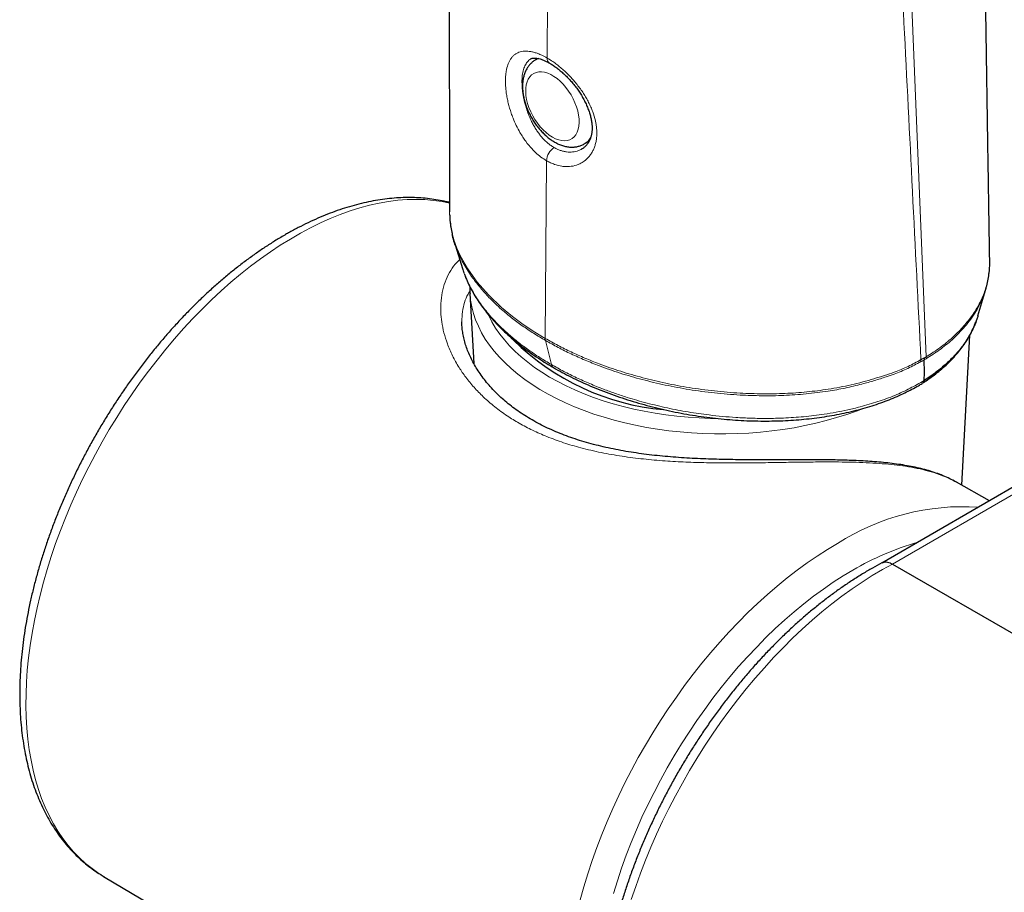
# Model space of a CAD drawing. Header units: millimetres. Extents: x 8 to 2385, y 12 to 2606.
# Tile 40 of 156: x 2175 to 2221, y 752 to 793. Entities that reach past the tile are written whole.
import ezdxf

# ---------------------------------------------------------------- set-up
doc = ezdxf.new("R2010")
doc.units = ezdxf.units.MM

msp = doc.modelspace()

# ---------------------------------------------------------------- linework, layer by layer
at = {"color": 252, "linetype": 'Continuous', "lineweight": 0}
for p, q in [((2200.412, 867.298), (2199.896, 790.988)), ((2213.844, 864.927), (2217.444, 777.155)), ((2201.514, 786.787), (2201.539, 786.8)), ((2199.864, 786.233), (2199.808, 778.003)), ((2199.808, 778.003), (2199.818, 777.907)), ((2199.818, 777.907), (2200.092, 776.792)), ((2231.999, 776.868), (2215.888, 767.557)), ((2217.188, 776.925), (2217.2, 777.017)), ((2217.345, 777.009), (2217.435, 777.066)), ((2217.435, 777.066), (2217.444, 777.155))]:
    msp.add_line(p, q, dxfattribs=at)
at = {"color": 7, "linetype": 'Continuous', "lineweight": 30}
for p, q in [((2199.471, 790.969), (2199.364, 790.908)), ((2199.15, 790.955), (2199.14, 790.95)), ((2201.614, 787.01), (2201.835, 787.138)), ((2201.504, 786.782), (2201.514, 786.787)), ((2195.585, 782.494), (2195.972, 781.24)), ((2196.32, 780.088), (2196.492, 776.849)), ((2219.839, 779.049), (2220.205, 780.292)), ((2219.092, 771.208), (2219.461, 778.155)), ((2232.617, 777.564), (2215.384, 767.604)), ((2220.373, 770.487), (2218.847, 771.346)), ((2215.888, 767.557), (2234.98, 756.535)), ((2179.358, 753.089), (2204.305, 738.33)), ((2179.358, 753.089), (2179.364, 753.085))]:
    msp.add_line(p, q, dxfattribs=at)
at = {"color": 252, "linetype": 'Continuous', "lineweight": 0, "flags": 128}
for points in [[(2199.364, 790.908), (2199.424, 790.939), (2199.498, 790.969)], [(2200.135, 787.326), (2200.282, 787.251), (2200.426, 787.198), (2200.566, 787.167), (2200.701, 787.157), (2200.827, 787.171), (2200.943, 787.206), (2201.049, 787.263), (2201.141, 787.341), (2201.219, 787.439), (2201.282, 787.556), (2201.329, 787.689), (2201.359, 787.837), (2201.372, 787.999), (2201.368, 788.17), (2201.346, 788.35), (2201.308, 788.536), (2201.253, 788.725), (2201.182, 788.914), (2201.096, 789.101), (2200.997, 789.283), (2200.886, 789.457), (2200.765, 789.622), (2200.634, 789.775), (2200.497, 789.913), (2200.354, 790.035), (2200.209, 790.139), (2200.062, 790.224), (2199.917, 790.288), (2199.774, 790.33), (2199.637, 790.351), (2199.506, 790.349), (2199.385, 790.324), (2199.274, 790.278), (2199.175, 790.21), (2199.089, 790.122), (2199.018, 790.014), (2198.963, 789.889), (2198.925, 789.748), (2198.903, 789.593), (2198.899, 789.427), (2198.912, 789.25), (2198.942, 789.067), (2198.989, 788.88), (2199.052, 788.691), (2199.13, 788.502), (2199.222, 788.317), (2199.328, 788.139), (2199.444, 787.969), (2199.57, 787.81), (2199.705, 787.664), (2199.845, 787.534), (2199.989, 787.42), (2200.135, 787.326)], [(2195.373, 784.274), (2195.032, 784.342), (2194.638, 784.398), (2194.236, 784.432), (2193.825, 784.444), (2193.407, 784.434), (2192.981, 784.401), (2192.549, 784.346), (2192.111, 784.269), (2191.668, 784.17), (2191.219, 784.049), (2190.767, 783.906), (2190.311, 783.742), (2189.853, 783.557), (2189.392, 783.35), (2188.929, 783.123), (2188.466, 782.875), (2188.002, 782.608), (2187.538, 782.32), (2187.076, 782.013), (2186.615, 781.688), (2186.156, 781.344), (2185.7, 780.981), (2185.248, 780.602), (2184.8, 780.205), (2184.356, 779.792), (2183.918, 779.363), (2183.486, 778.919), (2183.061, 778.461), (2182.642, 777.988), (2182.231, 777.502), (2181.829, 777.004), (2181.436, 776.493), (2181.051, 775.971), (2180.677, 775.439), (2180.313, 774.896), (2179.961, 774.345), (2179.619, 773.785), (2179.29, 773.218), (2178.973, 772.644), (2178.668, 772.064), (2178.377, 771.479), (2178.1, 770.89), (2177.836, 770.297), (2177.587, 769.701), (2177.353, 769.104), (2177.133, 768.505), (2176.929, 767.907), (2176.741, 767.308), (2176.568, 766.712), (2176.412, 766.117), (2176.272, 765.526), (2176.149, 764.938), (2176.042, 764.355), (2175.952, 763.778), (2175.879, 763.207), (2175.823, 762.643), (2175.784, 762.087), (2175.763, 761.539), (2175.758, 761.001), (2175.771, 760.473), (2175.801, 759.956), (2175.849, 759.451), (2175.913, 758.958), (2175.995, 758.477), (2176.093, 758.011), (2176.208, 757.559), (2176.34, 757.121), (2176.488, 756.699), (2176.653, 756.293), (2176.833, 755.904), (2177.029, 755.532), (2177.241, 755.178), (2177.468, 754.842), (2177.71, 754.524), (2177.966, 754.226), (2178.237, 753.947), (2178.521, 753.688), (2178.819, 753.449), (2179.13, 753.231), (2179.358, 753.089)], [(2195.376, 783.866), (2195.372, 783.809), (2195.425, 783.212), (2195.494, 782.868), (2195.591, 782.525), (2195.715, 782.184), (2195.866, 781.846), (2196.215, 781.224), (2196.652, 780.613), (2197.173, 780.016), (2197.774, 779.441), (2198.292, 779.015), (2198.789, 778.649), (2199.318, 778.298), (2199.808, 778.003), (2199.808, 778.003), (2199.808, 778.003)], [(2214.495, 774.749), (2214.218, 774.643), (2213.763, 774.483), (2213.295, 774.335), (2212.817, 774.199), (2212.327, 774.077), (2211.829, 773.967), (2211.323, 773.871), (2210.809, 773.788), (2210.289, 773.719), (2209.765, 773.664), (2209.236, 773.623), (2208.705, 773.596), (2208.173, 773.582), (2207.639, 773.583), (2207.107, 773.598), (2206.576, 773.627), (2206.048, 773.671), (2205.524, 773.728), (2205.005, 773.799), (2204.493, 773.883), (2203.987, 773.981), (2203.49, 774.093), (2203.002, 774.217), (2202.525, 774.354), (2202.059, 774.504), (2201.605, 774.665), (2201.165, 774.839), (2200.739, 775.024), (2200.328, 775.22), (2199.933, 775.427), (2199.555, 775.644), (2199.195, 775.871), (2198.853, 776.107), (2198.53, 776.352), (2198.227, 776.605), (2197.944, 776.866), (2197.682, 777.135), (2197.442, 777.41), (2197.224, 777.69), (2197.029, 777.977), (2196.856, 778.268), (2196.707, 778.564), (2196.582, 778.863), (2196.48, 779.165), (2196.402, 779.47), (2196.349, 779.776), (2196.32, 780.078)], [(2197.179, 779.086), (2197.192, 779.06), (2197.338, 778.771), (2197.508, 778.486), (2197.701, 778.206), (2197.916, 777.932), (2198.154, 777.663), (2198.413, 777.402), (2198.692, 777.148), (2198.993, 776.901), (2199.312, 776.663), (2199.651, 776.434), (2200.008, 776.215), (2200.383, 776.005), (2200.774, 775.806), (2201.181, 775.617), (2201.602, 775.44), (2202.038, 775.274), (2202.487, 775.12), (2202.947, 774.979), (2203.419, 774.85), (2203.9, 774.734), (2204.391, 774.631), (2204.889, 774.542), (2205.394, 774.466), (2205.904, 774.404), (2206.419, 774.356), (2206.938, 774.322), (2207.458, 774.301), (2207.718, 774.297)], [(2201.415, 752.007), (2201.585, 752.61), (2201.771, 753.214), (2201.972, 753.82), (2202.189, 754.426), (2202.421, 755.03), (2202.668, 755.634), (2202.929, 756.234), (2203.205, 756.832), (2203.495, 757.425), (2203.798, 758.014), (2204.114, 758.597), (2204.443, 759.173), (2204.783, 759.742), (2205.136, 760.303), (2205.5, 760.856), (2205.874, 761.398), (2206.259, 761.931), (2206.653, 762.452), (2207.056, 762.961), (2207.468, 763.459), (2207.888, 763.942), (2208.316, 764.413), (2208.75, 764.868), (2209.191, 765.309), (2209.637, 765.734), (2210.088, 766.143), (2210.544, 766.535), (2211.003, 766.91), (2211.466, 767.266), (2211.931, 767.605), (2212.398, 767.925), (2212.867, 768.225), (2213.336, 768.506)], [(2214.049, 767.278), (2213.593, 767.004), (2213.137, 766.711), (2212.683, 766.398), (2212.23, 766.067), (2211.781, 765.718), (2211.334, 765.35), (2210.891, 764.966), (2210.454, 764.564), (2210.021, 764.147), (2209.594, 763.714), (2209.173, 763.266), (2208.76, 762.804), (2208.354, 762.328), (2207.957, 761.839), (2207.568, 761.338), (2207.189, 760.826), (2206.82, 760.303), (2206.461, 759.77), (2206.113, 759.228), (2205.777, 758.677), (2205.452, 758.119), (2205.14, 757.554), (2204.842, 756.983), (2204.556, 756.407), (2204.284, 755.827), (2204.026, 755.243), (2203.783, 754.656), (2203.555, 754.068), (2203.342, 753.479), (2203.145, 752.89), (2202.963, 752.301)], [(2215.888, 767.557), (2215.418, 767.299), (2214.948, 767.021), (2214.478, 766.723), (2214.009, 766.405), (2213.543, 766.069), (2213.078, 765.714), (2212.617, 765.341), (2212.16, 764.951), (2211.707, 764.544), (2211.259, 764.12), (2210.816, 763.68), (2210.38, 763.226), (2209.95, 762.756), (2209.528, 762.273), (2209.114, 761.777), (2208.709, 761.268), (2208.312, 760.747), (2207.925, 760.214), (2207.548, 759.672), (2207.182, 759.119), (2206.828, 758.558), (2206.484, 757.989), (2206.153, 757.412), (2205.835, 756.828), (2205.53, 756.239), (2205.238, 755.644), (2204.96, 755.046), (2204.696, 754.444), (2204.447, 753.839), (2204.212, 753.233), (2203.993, 752.626), (2203.79, 752.019)]]:
    msp.add_lwpolyline(points, dxfattribs=at)
at = {"color": 7, "linetype": 'Continuous', "lineweight": 30, "flags": 128}
msp.add_lwpolyline([(2196.32, 780.078), (2196.32, 780.083), (2196.32, 780.088)], dxfattribs=at)
at = {"color": 252, "linetype": 'Continuous', "lineweight": 0}
for centre, radius, start, end in [((2200.141, 790.958), 0.247, 173.1311, 236.0214), ((2201.196, 787.716), 0.82, 300.6248, 331.1984), ((2200.632, 786.195), 0.769, 122.6267, 177.1145), ((2219.141, 759.487), 10.726, 86.1775, 122.7666), ((2220.707, 755.94), 13.147, 106.1159, 120.4238)]:
    msp.add_arc(centre, radius, start, end, dxfattribs=at)
at = {"color": 7, "linetype": 'Continuous', "lineweight": 30}
msp.add_arc((2206.271, 785.929), 11.265, 225.2475, 264.893, dxfattribs=at)
for points, knots in [([(2194.242, 870.552), (2194.247, 870.388), (2194.259, 869.977), (2194.276, 869.394), (2194.293, 868.792), (2194.309, 868.244), (2194.322, 867.787), (2194.332, 867.445), (2194.338, 867.242), (2194.342, 867.083), (2194.345, 866.964), (2194.349, 866.836), (2194.354, 866.662), (2194.361, 866.41), (2194.37, 866.093), (2194.38, 865.713), (2194.392, 865.282), (2194.405, 864.809), (2194.419, 864.302), (2194.431, 863.859), (2194.441, 863.487), (2194.448, 863.195), (2194.456, 862.905), (2194.463, 862.638), (2194.469, 862.415), (2194.473, 862.244), (2194.477, 862.095), (2194.481, 861.937), (2194.487, 861.741), (2194.493, 861.507), (2194.5, 861.237), (2194.509, 860.861), (2194.521, 860.402), (2194.534, 859.879), (2194.547, 859.384), (2194.558, 858.927), (2194.568, 858.519), (2194.576, 858.2), (2194.582, 857.958), (2194.587, 857.757), (2194.592, 857.535), (2194.599, 857.274), (2194.606, 856.985), (2194.613, 856.679), (2194.622, 856.304), (2194.632, 855.862), (2194.644, 855.354), (2194.656, 854.848), (2194.668, 854.35), (2194.677, 853.929), (2194.685, 853.6), (2194.69, 853.369), (2194.695, 853.159), (2194.699, 852.949), (2194.704, 852.719), (2194.711, 852.414), (2194.72, 852.022), (2194.731, 851.528), (2194.743, 850.967), (2194.753, 850.47), (2194.762, 850.063), (2194.768, 849.783), (2194.773, 849.534), (2194.777, 849.323), (2194.781, 849.151), (2194.784, 849.006), (2194.787, 848.843), (2194.792, 848.627), (2194.797, 848.344), (2194.804, 848.029), (2194.811, 847.651), (2194.82, 847.231), (2194.829, 846.749), (2194.838, 846.28), (2194.847, 845.837), (2194.853, 845.505), (2194.858, 845.246), (2194.863, 845.019), (2194.868, 844.749), (2194.873, 844.457), (2194.879, 844.166), (2194.884, 843.886), (2194.89, 843.548), (2194.897, 843.16), (2194.905, 842.732), (2194.911, 842.364), (2194.917, 842.056), (2194.921, 841.807), (2194.925, 841.59), (2194.928, 841.407), (2194.931, 841.25), (2194.933, 841.112), (2194.935, 840.966), (2194.938, 840.79), (2194.942, 840.573), (2194.946, 840.332), (2194.95, 840.086), (2194.954, 839.85), (2194.958, 839.624), (2194.963, 839.302), (2194.97, 838.904), (2194.977, 838.449), (2194.983, 838.084), (2194.988, 837.786), (2194.992, 837.512), (2194.997, 837.176), (2195.003, 836.769), (2195.01, 836.308), (2195.018, 835.831), (2195.025, 835.353), (2195.031, 834.884), (2195.038, 834.415), (2195.045, 833.957), (2195.051, 833.517), (2195.057, 833.108), (2195.061, 832.755), (2195.066, 832.438), (2195.07, 832.152), (2195.074, 831.841), (2195.078, 831.543), (2195.081, 831.26), (2195.085, 831.001), (2195.088, 830.724), (2195.092, 830.436), (2195.096, 830.164), (2195.098, 829.935), (2195.101, 829.77), (2195.102, 829.652), (2195.103, 829.553), (2195.105, 829.402), (2195.108, 829.172), (2195.112, 828.86), (2195.116, 828.501), (2195.121, 828.107), (2195.126, 827.681), (2195.131, 827.232), (2195.136, 826.834), (2195.14, 826.493), (2195.143, 826.213), (2195.146, 825.928), (2195.149, 825.654), (2195.152, 825.413), (2195.154, 825.223), (2195.156, 825.046), (2195.158, 824.84), (2195.161, 824.562), (2195.165, 824.217), (2195.169, 823.828), (2195.173, 823.426), (2195.177, 823.015), (2195.181, 822.601), (2195.185, 822.188), (2195.189, 821.803), (2195.192, 821.476), (2195.195, 821.21), (2195.197, 821.003), (2195.198, 820.823), (2195.2, 820.643), (2195.202, 820.439), (2195.204, 820.193), (2195.207, 819.905), (2195.21, 819.585), (2195.213, 819.196), (2195.217, 818.755), (2195.221, 818.27), (2195.226, 817.791), (2195.229, 817.325), (2195.233, 816.888), (2195.236, 816.491), (2195.239, 816.141), (2195.242, 815.812), (2195.244, 815.485), (2195.247, 815.133), (2195.25, 814.748), (2195.253, 814.318), (2195.257, 813.842), (2195.26, 813.338), (2195.264, 812.826), (2195.268, 812.324), (2195.271, 811.836), (2195.274, 811.365), (2195.277, 810.926), (2195.279, 810.556), (2195.281, 810.259), (2195.283, 810.017), (2195.284, 809.778), (2195.286, 809.521), (2195.288, 809.237), (2195.29, 808.922), (2195.292, 808.577), (2195.294, 808.201), (2195.296, 807.797), (2195.299, 807.366), (2195.301, 806.912), (2195.304, 806.494), (2195.305, 806.137), (2195.307, 805.863), (2195.308, 805.641), (2195.309, 805.458), (2195.31, 805.287), (2195.311, 805.081), (2195.312, 804.818), (2195.314, 804.493), (2195.316, 804.135), (2195.317, 803.758), (2195.321, 803.005), (2195.324, 802.239), (2195.328, 801.465), (2195.329, 801.064), (2195.331, 800.683), (2195.333, 800.321), (2195.334, 799.987), (2195.335, 799.696), (2195.336, 799.46), (2195.337, 799.239), (2195.338, 798.99), (2195.339, 798.676), (2195.34, 798.302), (2195.342, 797.872), (2195.344, 797.326), (2195.346, 796.659), (2195.348, 795.862), (2195.35, 795.202), (2195.352, 794.704), (2195.353, 794.407), (2195.353, 794.139), (2195.354, 793.916), (2195.354, 793.738), (2195.355, 793.604), (2195.355, 793.48), (2195.355, 793.332), (2195.356, 793.129), (2195.357, 792.873), (2195.357, 792.564), (2195.358, 792.105), (2195.36, 791.523), (2195.361, 790.782), (2195.363, 790.011), (2195.364, 789.203), (2195.366, 788.407), (2195.367, 787.782), (2195.368, 787.345), (2195.368, 787.116), (2195.368, 786.956), (2195.368, 786.852), (2195.368, 786.777), (2195.369, 786.683), (2195.369, 786.539), (2195.369, 786.337), (2195.369, 786.071), (2195.37, 785.747), (2195.37, 785.364), (2195.371, 784.922), (2195.371, 784.422), (2195.372, 784.064), (2195.372, 783.872), (2195.372, 783.866)], [0, 0, 0, 0, 0.005735, 0.014337, 0.020361, 0.026737, 0.033448, 0.036315, 0.038672, 0.040521, 0.041862, 0.042812, 0.044987, 0.047916, 0.051599, 0.056036, 0.061134, 0.066631, 0.072512, 0.078776, 0.08207, 0.085462, 0.08895, 0.092169, 0.094755, 0.096707, 0.098125, 0.099942, 0.102209, 0.104926, 0.108093, 0.11158, 0.117979, 0.124045, 0.129778, 0.135172, 0.13995, 0.143964, 0.146238, 0.14837, 0.150933, 0.15396, 0.157418, 0.160983, 0.164571, 0.170422, 0.176321, 0.182178, 0.187972, 0.193602, 0.196758, 0.199394, 0.20161, 0.204002, 0.206667, 0.209604, 0.214541, 0.220236, 0.226709, 0.233959, 0.237465, 0.240781, 0.243654, 0.246083, 0.24807, 0.249613, 0.251114, 0.253698, 0.257078, 0.260884, 0.264577, 0.270143, 0.275417, 0.281244, 0.286356, 0.290733, 0.2927, 0.295308, 0.29856, 0.302033, 0.305381, 0.308604, 0.311701, 0.317053, 0.321985, 0.326486, 0.329736, 0.332607, 0.335098, 0.337211, 0.338945, 0.340497, 0.34197, 0.343985, 0.346544, 0.349468, 0.352298, 0.355011, 0.357605, 0.360082, 0.366112, 0.371324, 0.375764, 0.378711, 0.381584, 0.385227, 0.390279, 0.395638, 0.401111, 0.406696, 0.412142, 0.417261, 0.422873, 0.427928, 0.432409, 0.436972, 0.440092, 0.443345, 0.446834, 0.450827, 0.453603, 0.456584, 0.45977, 0.463161, 0.466516, 0.469158, 0.471047, 0.472198, 0.473229, 0.474454, 0.47743, 0.481157, 0.485197, 0.489818, 0.494738, 0.499902, 0.505311, 0.508454, 0.511674, 0.514971, 0.518295, 0.521117, 0.523299, 0.524847, 0.527217, 0.530408, 0.534418, 0.539143, 0.54382, 0.548301, 0.553331, 0.558089, 0.562574, 0.566604, 0.56938, 0.571757, 0.573737, 0.575609, 0.577971, 0.580787, 0.584094, 0.587888, 0.591852, 0.597519, 0.603108, 0.608619, 0.614052, 0.619179, 0.623743, 0.627744, 0.631292, 0.635083, 0.639042, 0.643451, 0.648404, 0.6539, 0.659882, 0.665826, 0.671606, 0.677224, 0.682678, 0.68787, 0.692406, 0.69548, 0.698126, 0.700774, 0.703736, 0.707011, 0.710599, 0.714618, 0.718952, 0.723603, 0.728569, 0.733851, 0.739303, 0.743049, 0.746203, 0.748766, 0.750735, 0.752511, 0.754694, 0.757861, 0.761625, 0.76591, 0.770278, 0.774655, 0.791953, 0.796803, 0.80143, 0.805831, 0.810009, 0.81396, 0.817396, 0.820074, 0.822114, 0.825061, 0.828691, 0.833002, 0.837996, 0.84359, 0.851908, 0.861106, 0.871181, 0.874772, 0.878356, 0.881467, 0.884049, 0.886103, 0.887629, 0.888675, 0.890407, 0.892754, 0.895716, 0.899294, 0.903441, 0.911621, 0.919472, 0.929127, 0.938323, 0.947501, 0.956722, 0.95999, 0.96264, 0.964654, 0.965543, 0.966239, 0.967265, 0.968815, 0.971212, 0.974286, 0.978037, 0.982464, 0.987568, 0.993348, 0.999805, 1, 1, 1, 1]), ([(2220.384, 781.611), (2220.384, 781.642), (2220.381, 781.811), (2220.376, 782.096), (2220.371, 782.445), (2220.366, 782.728), (2220.363, 782.945), (2220.36, 783.099), (2220.358, 783.208), (2220.356, 783.341), (2220.353, 783.535), (2220.349, 783.809), (2220.343, 784.142), (2220.337, 784.535), (2220.33, 784.99), (2220.322, 785.501), (2220.313, 786.066), (2220.305, 786.585), (2220.297, 787.044), (2220.291, 787.433), (2220.285, 787.838), (2220.279, 788.251), (2220.273, 788.622), (2220.268, 788.93), (2220.265, 789.167), (2220.262, 789.362), (2220.26, 789.521), (2220.257, 789.671), (2220.255, 789.847), (2220.251, 790.077), (2220.247, 790.358), (2220.242, 790.671), (2220.236, 791.088), (2220.229, 791.582), (2220.22, 792.165), (2220.212, 792.727), (2220.204, 793.263), (2220.197, 793.743), (2220.191, 794.168), (2220.186, 794.505), (2220.183, 794.764), (2220.18, 794.956), (2220.178, 795.126), (2220.175, 795.29), (2220.173, 795.468), (2220.169, 795.733), (2220.164, 796.094), (2220.158, 796.547), (2220.151, 797.036), (2220.144, 797.554), (2220.137, 798.096), (2220.129, 798.651), (2220.122, 799.178), (2220.115, 799.673), (2220.109, 800.136), (2220.103, 800.596), (2220.097, 801.036), (2220.092, 801.432), (2220.088, 801.747), (2220.085, 801.987), (2220.082, 802.181), (2220.08, 802.384), (2220.077, 802.623), (2220.073, 802.907), (2220.068, 803.275), (2220.063, 803.717), (2220.056, 804.219), (2220.05, 804.729), (2220.043, 805.248), (2220.037, 805.774), (2220.03, 806.308), (2220.024, 806.838), (2220.018, 807.287), (2220.014, 807.64), (2220.011, 807.894), (2220.008, 808.113), (2220.006, 808.299), (2220.004, 808.451), (2220.003, 808.575), (2220.001, 808.706), (2219.999, 808.876), (2219.996, 809.113), (2219.993, 809.413), (2219.989, 809.754), (2219.983, 810.244), (2219.976, 810.838), (2219.968, 811.528), (2219.961, 812.205), (2219.954, 812.787), (2219.948, 813.289), (2219.944, 813.678), (2219.94, 814.038), (2219.937, 814.323), (2219.935, 814.53), (2219.933, 814.682), (2219.931, 814.829), (2219.929, 815.025), (2219.926, 815.292), (2219.923, 815.636), (2219.918, 816.031), (2219.914, 816.473), (2219.909, 816.879), (2219.905, 817.237), (2219.902, 817.519), (2219.9, 817.775), (2219.897, 817.99), (2219.895, 818.188), (2219.893, 818.398), (2219.891, 818.648), (2219.887, 818.94), (2219.884, 819.262), (2219.881, 819.598), (2219.877, 819.934), (2219.874, 820.26), (2219.871, 820.59), (2219.867, 820.927), (2219.863, 821.341), (2219.858, 821.834), (2219.853, 822.383), (2219.847, 822.909), (2219.843, 823.374), (2219.839, 823.778), (2219.836, 824.086), (2219.834, 824.312), (2219.832, 824.47), (2219.831, 824.632), (2219.829, 824.824), (2219.827, 825.072), (2219.822, 825.504), (2219.817, 826.08), (2219.812, 826.651), (2219.808, 827.068), (2219.805, 827.339), (2219.803, 827.583), (2219.801, 827.798), (2219.799, 827.983), (2219.798, 828.162), (2219.796, 828.357), (2219.794, 828.598), (2219.791, 828.876), (2219.789, 829.177), (2219.786, 829.478), (2219.783, 829.773), (2219.78, 830.107), (2219.777, 830.472), (2219.774, 830.849), (2219.771, 831.174), (2219.769, 831.407), (2219.767, 831.575), (2219.766, 831.712), (2219.765, 831.882), (2219.763, 832.091), (2219.761, 832.334), (2219.758, 832.648), (2219.755, 833.001), (2219.752, 833.372), (2219.749, 833.695), (2219.747, 833.986), (2219.744, 834.261), (2219.742, 834.534), (2219.74, 834.811), (2219.737, 835.161), (2219.733, 835.594), (2219.729, 836.106), (2219.725, 836.636), (2219.718, 837.455), (2219.71, 838.446), (2219.701, 839.683), (2219.691, 840.92), (2219.682, 842.147), (2219.673, 843.364), (2219.663, 844.633), (2219.656, 845.658), (2219.651, 846.339), (2219.649, 846.562), (2219.648, 846.742), (2219.647, 846.915), (2219.646, 847.116), (2219.644, 847.357), (2219.642, 847.643), (2219.64, 847.973), (2219.637, 848.348), (2219.634, 848.759), (2219.631, 849.205), (2219.628, 849.601), (2219.626, 849.918), (2219.625, 850.13), (2219.624, 850.295), (2219.623, 850.434), (2219.622, 850.57), (2219.621, 850.724), (2219.62, 850.9), (2219.618, 851.144), (2219.616, 851.456), (2219.613, 851.831), (2219.611, 852.217), (2219.608, 852.644), (2219.605, 853.111), (2219.602, 853.618), (2219.598, 854.107), (2219.596, 854.56), (2219.593, 854.958), (2219.591, 855.313), (2219.589, 855.658), (2219.586, 856.027), (2219.584, 856.403), (2219.582, 856.775), (2219.579, 857.135), (2219.577, 857.505), (2219.575, 857.879), (2219.573, 858.233), (2219.571, 858.546), (2219.569, 858.805), (2219.568, 859.038), (2219.566, 859.301), (2219.564, 859.627), (2219.562, 860.027), (2219.559, 860.471), (2219.557, 860.883), (2219.554, 861.249), (2219.552, 861.566), (2219.551, 861.889), (2219.549, 862.21), (2219.547, 862.494), (2219.546, 862.725), (2219.545, 862.896), (2219.544, 863.044), (2219.543, 863.196), (2219.542, 863.375), (2219.541, 863.606), (2219.539, 863.892), (2219.537, 864.23), (2219.535, 864.586), (2219.532, 865.033), (2219.53, 865.546), (2219.526, 866.113), (2219.523, 866.627), (2219.521, 867.087), (2219.519, 867.405), (2219.518, 867.569), (2219.518, 867.599)], [0, 0, 0, 0, 0.001086, 0.005884, 0.009932, 0.013229, 0.015736, 0.017516, 0.018594, 0.019528, 0.022153, 0.025341, 0.029093, 0.033738, 0.03903, 0.044957, 0.051519, 0.058716, 0.063025, 0.067534, 0.072243, 0.077153, 0.081925, 0.085146, 0.087892, 0.090162, 0.091957, 0.09342, 0.095412, 0.098075, 0.101409, 0.105231, 0.108968, 0.115937, 0.122414, 0.129292, 0.135508, 0.141064, 0.145994, 0.150311, 0.152805, 0.155035, 0.157002, 0.158724, 0.160718, 0.16321, 0.167963, 0.173294, 0.178963, 0.184973, 0.191323, 0.197816, 0.204298, 0.209679, 0.215052, 0.220417, 0.225716, 0.23037, 0.234228, 0.236701, 0.238719, 0.240982, 0.243762, 0.247059, 0.250873, 0.256585, 0.262423, 0.268351, 0.274367, 0.280473, 0.286669, 0.292954, 0.298952, 0.302294, 0.305241, 0.307793, 0.309949, 0.31171, 0.313075, 0.314273, 0.316257, 0.319006, 0.322521, 0.326714, 0.330885, 0.339577, 0.347411, 0.354902, 0.363166, 0.367674, 0.37239, 0.37673, 0.380204, 0.382326, 0.383919, 0.385505, 0.38743, 0.39077, 0.394802, 0.399414, 0.404541, 0.410183, 0.413569, 0.417009, 0.420007, 0.4225, 0.424488, 0.426911, 0.42981, 0.43319, 0.437099, 0.441008, 0.444916, 0.448813, 0.452348, 0.456425, 0.460569, 0.466761, 0.473594, 0.479709, 0.485106, 0.489788, 0.4938, 0.495846, 0.497663, 0.499311, 0.501478, 0.504362, 0.507947, 0.516544, 0.524445, 0.527867, 0.531056, 0.533899, 0.536395, 0.538542, 0.540366, 0.542612, 0.545356, 0.548748, 0.552328, 0.555831, 0.559257, 0.562606, 0.567484, 0.571992, 0.575769, 0.578807, 0.580109, 0.581623, 0.583598, 0.586033, 0.58893, 0.59207, 0.596971, 0.601277, 0.604987, 0.608244, 0.611439, 0.614593, 0.617744, 0.6211, 0.626836, 0.632833, 0.638978, 0.645342, 0.661403, 0.67357, 0.688542, 0.70458, 0.716418, 0.731061, 0.748905, 0.752267, 0.754856, 0.756692, 0.75854, 0.760908, 0.763717, 0.766968, 0.770901, 0.775264, 0.780058, 0.785282, 0.790854, 0.793889, 0.796359, 0.798264, 0.799682, 0.801223, 0.803019, 0.805072, 0.807379, 0.811522, 0.815998, 0.820497, 0.82502, 0.830917, 0.836855, 0.842728, 0.848031, 0.852694, 0.856651, 0.860471, 0.864771, 0.869551, 0.87362, 0.877814, 0.882132, 0.886575, 0.890902, 0.894528, 0.897515, 0.899974, 0.902684, 0.906717, 0.911404, 0.916684, 0.922234, 0.925836, 0.929525, 0.933303, 0.937168, 0.940769, 0.943241, 0.94523, 0.946761, 0.948444, 0.950538, 0.953043, 0.956525, 0.960578, 0.96487, 0.968987, 0.97623, 0.982854, 0.98886, 0.994235, 0.998943, 1, 1, 1, 1]), ([(2199.15, 790.954), (2199.166, 790.962), (2199.193, 790.976), (2199.245, 790.987), (2199.313, 790.991), (2199.401, 790.984), (2199.504, 790.965), (2199.62, 790.931), (2199.749, 790.881), (2199.877, 790.822), (2199.964, 790.773), (2200.003, 790.751)], [0, 0, 0, 0, 0.150891, 0.255128, 0.367791, 0.475945, 0.583408, 0.691685, 0.801668, 0.913415, 1, 1, 1, 1]), ([(2199.365, 790.907), (2199.358, 790.903), (2199.306, 790.877), (2199.218, 790.809), (2199.104, 790.705), (2199.007, 790.583), (2198.924, 790.448), (2198.856, 790.298), (2198.804, 790.136), (2198.769, 789.961), (2198.751, 789.774), (2198.751, 789.579), (2198.768, 789.377), (2198.803, 789.171), (2198.854, 788.964), (2198.921, 788.757), (2199.002, 788.552), (2199.097, 788.352), (2199.205, 788.158), (2199.325, 787.97), (2199.456, 787.792), (2199.597, 787.625), (2199.747, 787.469), (2199.905, 787.328), (2200.069, 787.201), (2200.183, 787.131), (2200.239, 787.097)], [0, 0, 0, 0, 0.005703, 0.044446, 0.083015, 0.121789, 0.161167, 0.201487, 0.242971, 0.285668, 0.329426, 0.373935, 0.418835, 0.463794, 0.508642, 0.553331, 0.597869, 0.6423, 0.686681, 0.731078, 0.775544, 0.820143, 0.864947, 0.910019, 0.955407, 1, 1, 1, 1]), ([(2200.002, 790.751), (2200.022, 790.74), (2200.093, 790.7), (2200.219, 790.616), (2200.379, 790.5), (2200.541, 790.368), (2200.703, 790.222), (2200.862, 790.065), (2201.015, 789.899), (2201.16, 789.726), (2201.295, 789.546), (2201.421, 789.358), (2201.539, 789.164), (2201.645, 788.963), (2201.74, 788.76), (2201.819, 788.557), (2201.883, 788.359), (2201.931, 788.167), (2201.961, 787.986), (2201.976, 787.817), (2201.974, 787.659), (2201.958, 787.509), (2201.927, 787.365), (2201.882, 787.23), (2201.822, 787.105), (2201.751, 786.994), (2201.667, 786.897), (2201.585, 786.825), (2201.528, 786.792), (2201.505, 786.779)], [0, 0, 0, 0, 0.015282, 0.052626, 0.090668, 0.129166, 0.167856, 0.206417, 0.244608, 0.282157, 0.319184, 0.356452, 0.394421, 0.432888, 0.471597, 0.5102, 0.548347, 0.58578, 0.622325, 0.657923, 0.692759, 0.728277, 0.765876, 0.804665, 0.844663, 0.885841, 0.928178, 0.971682, 1, 1, 1, 1]), ([(2200.239, 787.097), (2200.271, 787.079), (2200.361, 787.029), (2200.513, 786.962), (2200.694, 786.903), (2200.875, 786.868), (2201.052, 786.858), (2201.222, 786.87), (2201.382, 786.907), (2201.513, 786.954), (2201.586, 786.997), (2201.613, 787.013)], [0, 0, 0, 0, 0.070935, 0.200935, 0.330693, 0.458448, 0.582922, 0.703388, 0.819884, 0.933069, 1, 1, 1, 1]), ([(2195.371, 784.297), (2195.322, 784.31), (2195.148, 784.357), (2194.841, 784.416), (2194.449, 784.475), (2194.05, 784.513), (2193.642, 784.53), (2193.228, 784.527), (2192.807, 784.503), (2192.38, 784.458), (2191.947, 784.392), (2191.51, 784.306), (2191.069, 784.2), (2190.624, 784.072), (2190.176, 783.925), (2189.726, 783.758), (2189.275, 783.571), (2188.822, 783.364), (2188.369, 783.138), (2188.009, 782.944), (2187.799, 782.824), (2187.74, 782.79)], [0, 0, 0, 0, 0.021443, 0.07602, 0.130815, 0.18585, 0.24114, 0.29669, 0.352498, 0.408552, 0.464834, 0.521321, 0.577988, 0.634809, 0.691756, 0.748803, 0.805927, 0.863106, 0.920322, 0.97756, 1, 1, 1, 1]), ([(2195.378, 783.746), (2195.38, 783.678), (2195.385, 783.505), (2195.419, 783.229), (2195.457, 782.992), (2195.491, 782.859), (2195.499, 782.829)], [0, 0, 0, 0, 0.22251, 0.559005, 0.900294, 1, 1, 1, 1]), ([(2187.74, 782.79), (2187.66, 782.743), (2187.43, 782.609), (2187.05, 782.373), (2186.602, 782.076), (2186.156, 781.762), (2185.713, 781.431), (2185.273, 781.084), (2184.838, 780.722), (2184.407, 780.344), (2183.981, 779.951), (2183.561, 779.544), (2183.146, 779.123), (2182.738, 778.689), (2182.337, 778.243), (2181.944, 777.784), (2181.558, 777.314), (2181.18, 776.833), (2180.812, 776.341), (2180.452, 775.84), (2180.102, 775.329), (2179.762, 774.81), (2179.432, 774.283), (2179.113, 773.749), (2178.805, 773.208), (2178.509, 772.661), (2178.225, 772.109), (2177.953, 771.553), (2177.693, 770.992), (2177.447, 770.428), (2177.213, 769.861), (2176.993, 769.293), (2176.787, 768.723), (2176.595, 768.152), (2176.418, 767.582), (2176.255, 767.012), (2176.106, 766.444), (2175.973, 765.878), (2175.855, 765.314), (2175.752, 764.754), (2175.665, 764.198), (2175.594, 763.647), (2175.538, 763.101), (2175.499, 762.562), (2175.475, 762.029), (2175.468, 761.503), (2175.478, 760.985), (2175.503, 760.476), (2175.545, 759.976), (2175.604, 759.487), (2175.679, 759.008), (2175.771, 758.54), (2175.879, 758.085), (2176.003, 757.642), (2176.144, 757.213), (2176.301, 756.798), (2176.473, 756.398), (2176.661, 756.013), (2176.864, 755.644), (2177.081, 755.292), (2177.313, 754.957), (2177.559, 754.639), (2177.818, 754.34), (2178.09, 754.058), (2178.375, 753.795), (2178.672, 753.551), (2178.981, 753.327), (2179.213, 753.172), (2179.345, 753.098), (2179.366, 753.086)], [0, 0, 0, 0, 0.008132, 0.023483, 0.038828, 0.054168, 0.069502, 0.08483, 0.10015, 0.115462, 0.130768, 0.146065, 0.161356, 0.17664, 0.191918, 0.20719, 0.222457, 0.237719, 0.252977, 0.268231, 0.283483, 0.298732, 0.31398, 0.329227, 0.344474, 0.359722, 0.37497, 0.390219, 0.405471, 0.420726, 0.435984, 0.451247, 0.466514, 0.481787, 0.497065, 0.512351, 0.527643, 0.542943, 0.558251, 0.573568, 0.588893, 0.604228, 0.61957, 0.634921, 0.65028, 0.665646, 0.681017, 0.696392, 0.711767, 0.727139, 0.742505, 0.757858, 0.773194, 0.788505, 0.803786, 0.819027, 0.834223, 0.849365, 0.864445, 0.87946, 0.894404, 0.909275, 0.924074, 0.938804, 0.95347, 0.968081, 0.982647, 0.99718, 1, 1, 1, 1]), ([(2195.681, 782.221), (2195.656, 782.289), (2195.588, 782.469), (2195.53, 782.666), (2195.504, 782.795), (2195.501, 782.809)], [0, 0, 0, 0, 0.345688, 0.928798, 1, 1, 1, 1]), ([(2220.201, 780.285), (2220.217, 780.339), (2220.264, 780.492), (2220.317, 780.747), (2220.362, 781.051), (2220.385, 781.339), (2220.384, 781.525), (2220.383, 781.609)], [0, 0, 0, 0, 0.123373, 0.350606, 0.579545, 0.810769, 1, 1, 1, 1]), ([(2195.972, 781.249), (2195.982, 781.212), (2196, 781.147), (2196.025, 781.084), (2196.035, 781.056)], [0, 0, 0, 0, 0.565869, 1, 1, 1, 1]), ([(2196.065, 780.976), (2196.083, 780.927), (2196.138, 780.773), (2196.255, 780.516), (2196.413, 780.206), (2196.596, 779.896), (2196.801, 779.588), (2197.028, 779.282), (2197.277, 778.979), (2197.547, 778.68), (2197.838, 778.387), (2198.149, 778.1), (2198.479, 777.82), (2198.827, 777.546), (2199.195, 777.279), (2199.565, 777.032), (2199.896, 776.823), (2200.104, 776.705), (2200.189, 776.657)], [0, 0, 0, 0, 0.029154, 0.091666, 0.155052, 0.219336, 0.284702, 0.350897, 0.417805, 0.48529, 0.553207, 0.621402, 0.689703, 0.758234, 0.827565, 0.897137, 0.957653, 1, 1, 1, 1]), ([(2196.315, 780.404), (2196.313, 780.307), (2196.311, 780.198), (2196.321, 780.089), (2196.322, 780.077)], [0, 0, 0, 0, 0.89591, 1, 1, 1, 1]), ([(2220.202, 780.285), (2220.206, 780.298), (2220.215, 780.323), (2220.22, 780.349), (2220.223, 780.362)], [0, 0, 0, 0, 0.493136, 1, 1, 1, 1]), ([(2218.844, 771.346), (2218.837, 771.35), (2218.738, 771.41), (2218.531, 771.511), (2218.222, 771.65), (2217.896, 771.773), (2217.556, 771.882), (2217.205, 771.976), (2216.84, 772.058), (2216.462, 772.128), (2216.07, 772.188), (2215.669, 772.237), (2215.259, 772.278), (2214.843, 772.31), (2214.421, 772.336), (2213.995, 772.355), (2213.564, 772.368), (2213.126, 772.377), (2212.679, 772.382), (2212.223, 772.385), (2211.758, 772.385), (2211.285, 772.385), (2210.806, 772.383), (2210.322, 772.382), (2209.836, 772.381), (2209.348, 772.382), (2208.857, 772.385), (2208.363, 772.392), (2207.864, 772.402), (2207.362, 772.417), (2206.859, 772.437), (2206.356, 772.464), (2205.854, 772.498), (2205.355, 772.539), (2204.862, 772.588), (2204.374, 772.647), (2203.893, 772.715), (2203.417, 772.794), (2202.949, 772.883), (2202.49, 772.983), (2202.043, 773.093), (2201.608, 773.214), (2201.187, 773.346), (2200.781, 773.489), (2200.387, 773.644), (2200.005, 773.81), (2199.634, 773.99), (2199.278, 774.18), (2198.937, 774.381), (2198.613, 774.591), (2198.307, 774.81), (2198.02, 775.037), (2197.75, 775.272), (2197.495, 775.518), (2197.256, 775.773), (2197.034, 776.036), (2196.832, 776.304), (2196.651, 776.575), (2196.49, 776.846), (2196.351, 777.115), (2196.234, 777.38), (2196.136, 777.645), (2196.058, 777.909), (2196, 778.168), (2195.962, 778.417), (2195.944, 778.621), (2195.945, 778.737), (2195.945, 778.778)], [0, 0, 0, 0, 0.001269, 0.018567, 0.035997, 0.053499, 0.070961, 0.088271, 0.105107, 0.122307, 0.139349, 0.156157, 0.172687, 0.188916, 0.204837, 0.22045, 0.235759, 0.250924, 0.266068, 0.281236, 0.296419, 0.3116, 0.326763, 0.341889, 0.356959, 0.371952, 0.386814, 0.401892, 0.41703, 0.432251, 0.447545, 0.462898, 0.478294, 0.493711, 0.50912, 0.524488, 0.539857, 0.555322, 0.570797, 0.586254, 0.601668, 0.617019, 0.632285, 0.647451, 0.662547, 0.677879, 0.693272, 0.708702, 0.724144, 0.739567, 0.754949, 0.770271, 0.785549, 0.801091, 0.816876, 0.832758, 0.84869, 0.864621, 0.880495, 0.89627, 0.911923, 0.927583, 0.943603, 0.95962, 0.975546, 0.991327, 1, 1, 1, 1]), ([(2217.263, 775.926), (2217.345, 775.979), (2217.535, 776.102), (2217.813, 776.305), (2218.1, 776.534), (2218.369, 776.771), (2218.618, 777.017), (2218.849, 777.269), (2219.059, 777.529), (2219.249, 777.795), (2219.417, 778.065), (2219.563, 778.341), (2219.673, 778.579), (2219.726, 778.727), (2219.746, 778.78)], [0, 0, 0, 0, 0.067706, 0.156669, 0.245609, 0.3345, 0.423301, 0.511962, 0.600421, 0.688614, 0.776387, 0.863496, 0.950864, 1, 1, 1, 1]), ([(2219.838, 779.058), (2219.823, 779.004), (2219.778, 778.846), (2219.674, 778.586), (2219.527, 778.277), (2219.348, 777.969), (2219.109, 777.621), (2218.793, 777.24), (2218.452, 776.898), (2218.069, 776.563), (2217.725, 776.303), (2217.443, 776.119), (2217.349, 776.058)], [0, 0, 0, 0, 0.048724, 0.142706, 0.236931, 0.334046, 0.431455, 0.569938, 0.709266, 0.781589, 0.926951, 1, 1, 1, 1]), ([(2217.355, 777.098), (2217.355, 777.095), (2217.355, 777.063), (2217.35, 777.034), (2217.345, 777.009)], [0, 0, 0, 0, 0.1034376, 1, 1, 1, 1]), ([(2217.348, 776.056), (2217.355, 776.219), (2217.369, 776.546), (2217.353, 776.851), (2217.345, 777.005)], [0, 0, 0, 0, 0.4967654, 1, 1, 1, 1]), ([(2200.187, 776.657), (2200.22, 776.638), (2200.384, 776.54), (2200.688, 776.376), (2201.109, 776.16), (2201.551, 775.951), (2202.019, 775.747), (2202.498, 775.553), (2202.988, 775.372), (2203.487, 775.202), (2203.995, 775.045), (2204.51, 774.9), (2205.032, 774.767), (2205.558, 774.648), (2206.088, 774.542), (2206.619, 774.449), (2207.15, 774.37), (2207.682, 774.304), (2208.212, 774.252), (2208.739, 774.213), (2209.263, 774.188), (2209.782, 774.176), (2210.296, 774.178), (2210.801, 774.192), (2211.296, 774.22), (2211.783, 774.26), (2212.261, 774.313), (2212.732, 774.378), (2213.194, 774.455), (2213.646, 774.544), (2214.087, 774.646), (2214.517, 774.758), (2214.935, 774.883), (2215.34, 775.017), (2215.731, 775.163), (2216.102, 775.317), (2216.451, 775.48), (2216.774, 775.648), (2217.042, 775.793), (2217.2, 775.883), (2217.26, 775.917)], [0, 0, 0, 0, 0.00734, 0.03688, 0.064793, 0.095543, 0.126227, 0.156918, 0.18731, 0.217652, 0.247916, 0.278048, 0.307993, 0.337707, 0.367149, 0.396315, 0.425185, 0.453778, 0.482069, 0.510046, 0.537702, 0.565041, 0.592072, 0.618803, 0.644883, 0.670703, 0.696341, 0.721793, 0.747059, 0.772146, 0.797064, 0.821827, 0.846398, 0.870825, 0.895279, 0.919084, 0.942381, 0.964977, 0.986776, 1, 1, 1, 1]), ([(2217.348, 776.054), (2217.337, 776.019), (2217.316, 775.954), (2217.264, 775.928), (2217.241, 775.916)], [0, 0, 0, 0, 0.550139, 1, 1, 1, 1]), ([(2215.396, 767.61), (2215.248, 767.531), (2214.949, 767.37), (2214.498, 767.104), (2214.044, 766.818), (2213.592, 766.515), (2213.143, 766.195), (2212.697, 765.859), (2212.254, 765.506), (2211.816, 765.138), (2211.382, 764.754), (2210.953, 764.356), (2210.53, 763.943), (2210.112, 763.517), (2209.701, 763.078), (2209.298, 762.626), (2208.901, 762.162), (2208.513, 761.686), (2208.132, 761.2), (2207.761, 760.703), (2207.399, 760.197), (2207.046, 759.681), (2206.703, 759.157), (2206.371, 758.625), (2206.049, 758.086), (2205.739, 757.54), (2205.44, 756.989), (2205.153, 756.431), (2204.879, 755.87), (2204.616, 755.304), (2204.367, 754.735), (2204.131, 754.164), (2203.909, 753.59), (2203.7, 753.015), (2203.505, 752.44), (2203.325, 751.864), (2203.159, 751.289), (2203.008, 750.716), (2202.872, 750.144), (2202.751, 749.576), (2202.645, 749.01), (2202.555, 748.449), (2202.481, 747.892), (2202.423, 747.341), (2202.38, 746.795), (2202.354, 746.256), (2202.344, 745.725), (2202.35, 745.201), (2202.372, 744.686), (2202.412, 744.18), (2202.467, 743.684), (2202.539, 743.199), (2202.628, 742.724), (2202.732, 742.262), (2202.854, 741.813), (2202.991, 741.376), (2203.145, 740.954), (2203.314, 740.546), (2203.499, 740.154), (2203.699, 739.777), (2203.913, 739.417), (2204.143, 739.074), (2204.386, 738.748), (2204.643, 738.44), (2204.913, 738.149), (2205.195, 737.878), (2205.49, 737.625), (2205.797, 737.391), (2206.086, 737.193), (2206.277, 737.082), (2206.359, 737.034)], [0, 0, 0, 0, 0.014439, 0.029337, 0.044233, 0.059126, 0.074013, 0.088895, 0.103771, 0.118639, 0.1335, 0.148355, 0.163202, 0.178043, 0.192877, 0.207706, 0.222529, 0.237347, 0.252161, 0.266971, 0.281778, 0.296582, 0.311384, 0.326185, 0.340985, 0.355784, 0.370584, 0.385385, 0.400188, 0.414992, 0.429799, 0.444609, 0.459424, 0.474243, 0.489066, 0.503896, 0.518732, 0.533574, 0.548424, 0.563281, 0.578146, 0.59302, 0.607902, 0.622791, 0.637689, 0.652595, 0.667506, 0.682424, 0.697345, 0.712267, 0.727187, 0.742102, 0.757006, 0.771895, 0.786763, 0.801603, 0.816409, 0.831173, 0.845887, 0.860546, 0.875144, 0.889676, 0.904139, 0.918534, 0.932862, 0.947127, 0.961337, 0.9755, 0.989627, 1, 1, 1, 1]), ([(2215.397, 767.607), (2215.412, 767.616), (2215.456, 767.641), (2215.542, 767.655), (2215.651, 767.65), (2215.768, 767.619), (2215.848, 767.578), (2215.888, 767.557)], [0, 0, 0, 0, 0.115667, 0.33359, 0.557832, 0.775756, 1, 1, 1, 1])]:
    msp.add_open_spline(points, degree=3, knots=knots, dxfattribs=at)
at = {"color": 252, "linetype": 'Continuous', "lineweight": 0}
for points, knots in [([(2212.491, 864.757), (2212.685, 861.546), (2213.197, 853.104), (2213.953, 839.473), (2214.8, 823.84), (2215.618, 808.223), (2216.416, 792.618), (2216.938, 782.22), (2217.199, 777.022)], [0, 0, 0, 0, 0.109348, 0.287478, 0.465609, 0.643739, 0.82187, 1, 1, 1, 1]), ([(2199.864, 786.233), (2199.864, 786.233), (2199.777, 786.283), (2199.603, 786.398), (2199.38, 786.586), (2199.141, 786.825), (2198.942, 787.065), (2198.761, 787.328), (2198.613, 787.571), (2198.46, 787.862), (2198.327, 788.166), (2198.198, 788.514), (2198.107, 788.828), (2198.039, 789.137), (2198, 789.365), (2197.975, 789.585), (2197.961, 789.795), (2197.959, 789.999), (2197.97, 790.191), (2198, 790.429), (2198.053, 790.64), (2198.13, 790.821), (2198.199, 790.942), (2198.279, 791.046), (2198.37, 791.133), (2198.473, 791.204), (2198.586, 791.257), (2198.71, 791.292), (2198.845, 791.309), (2198.988, 791.308), (2199.14, 791.289), (2199.298, 791.252), (2199.465, 791.196), (2199.664, 791.114), (2199.81, 791.035), (2199.896, 790.988)], [0, 0, 0, 0, 0.000007, 0.039812, 0.080224, 0.107588, 0.160456, 0.187267, 0.214447, 0.254034, 0.294237, 0.321478, 0.374323, 0.401169, 0.428437, 0.45436, 0.48048, 0.506908, 0.533759, 0.559426, 0.611311, 0.637832, 0.663823, 0.689999, 0.716454, 0.743289, 0.76984, 0.796574, 0.823877, 0.851374, 0.878182, 0.905173, 0.932737, 0.960499, 1, 1, 1, 1]), ([(2199.896, 790.988), (2199.983, 790.935), (2200.129, 790.846), (2200.336, 790.695), (2200.516, 790.551), (2200.697, 790.392), (2200.873, 790.222), (2201.099, 789.984), (2201.312, 789.726), (2201.506, 789.456), (2201.639, 789.25), (2201.759, 789.041), (2201.868, 788.827), (2201.963, 788.612), (2202.068, 788.326), (2202.142, 788.042), (2202.182, 787.764), (2202.195, 787.56), (2202.19, 787.362), (2202.167, 787.17), (2202.126, 786.988), (2202.069, 786.817), (2201.994, 786.658), (2201.903, 786.511), (2201.78, 786.359), (2201.616, 786.212), (2201.43, 786.099), (2201.203, 786.007), (2200.985, 785.963), (2200.756, 785.957), (2200.523, 785.978), (2200.283, 786.038), (2200.044, 786.136), (2199.924, 786.199), (2199.864, 786.233), (2199.864, 786.233)], [0, 0, 0, 0, 0.039502, 0.066311, 0.093302, 0.120866, 0.148628, 0.175184, 0.22917, 0.256668, 0.282666, 0.308841, 0.335292, 0.362127, 0.3878, 0.439682, 0.466202, 0.492124, 0.518245, 0.544674, 0.571525, 0.597868, 0.624413, 0.651265, 0.678534, 0.718112, 0.758323, 0.785566, 0.838432, 0.865245, 0.892426, 0.945454, 0.972629, 0.999994, 1, 1, 1, 1]), ([(2199.14, 790.95), (2199.135, 790.948), (2199.101, 790.931), (2199.046, 790.886), (2198.975, 790.816), (2198.912, 790.729), (2198.841, 790.596), (2198.788, 790.437), (2198.752, 790.256), (2198.734, 790.108), (2198.726, 789.95), (2198.727, 789.784), (2198.736, 789.608), (2198.756, 789.425), (2198.785, 789.238), (2198.823, 789.047), (2198.87, 788.852), (2198.937, 788.626), (2199.027, 788.37), (2199.135, 788.121), (2199.242, 787.912), (2199.34, 787.741), (2199.446, 787.58), (2199.56, 787.426), (2199.72, 787.236), (2199.893, 787.07), (2200.074, 786.93), (2200.169, 786.872), (2200.217, 786.842)], [0, 0, 0, 0, 0.005742, 0.0406, 0.075693, 0.11115, 0.14711, 0.216576, 0.251832, 0.287604, 0.322695, 0.358042, 0.393787, 0.430076, 0.465473, 0.501125, 0.537579, 0.574307, 0.627212, 0.680947, 0.717348, 0.75221, 0.787309, 0.822776, 0.85875, 0.92857, 0.96402, 1, 1, 1, 1]), ([(2200.217, 786.842), (2200.264, 786.817), (2200.358, 786.766), (2200.502, 786.709), (2200.648, 786.665), (2200.793, 786.639), (2200.936, 786.63), (2201.075, 786.636), (2201.211, 786.659), (2201.359, 786.699), (2201.451, 786.752), (2201.504, 786.782)], [0, 0, 0, 0, 0.10496, 0.210672, 0.318743, 0.427622, 0.533102, 0.639316, 0.746651, 0.855514, 1, 1, 1, 1]), ([(2199.818, 777.907), (2199.632, 778.018), (2199.26, 778.239), (2198.737, 778.591), (2198.242, 778.959), (2197.719, 779.393), (2197.235, 779.854), (2196.796, 780.345), (2196.402, 780.851), (2196.1, 781.32), (2195.875, 781.751), (2195.753, 782.016), (2195.697, 782.175), (2195.681, 782.221)], [0, 0, 0, 0, 0.092586, 0.185406, 0.278708, 0.372256, 0.503139, 0.602094, 0.70137, 0.835241, 0.902531, 0.971877, 1, 1, 1, 1]), ([(2218.845, 771.342), (2218.739, 771.4), (2218.492, 771.537), (2218.061, 771.708), (2217.56, 771.865), (2217.04, 771.988), (2216.507, 772.082), (2215.969, 772.153), (2215.415, 772.206), (2214.827, 772.244), (2214.205, 772.269), (2213.552, 772.282), (2212.816, 772.286), (2211.992, 772.28), (2211.076, 772.267), (2210.128, 772.251), (2209.171, 772.239), (2208.214, 772.236), (2207.263, 772.246), (2206.307, 772.275), (2205.333, 772.329), (2204.347, 772.415), (2203.356, 772.541), (2202.386, 772.712), (2201.481, 772.922), (2200.644, 773.17), (2199.9, 773.442), (2199.214, 773.745), (2198.6, 774.067), (2198.011, 774.43), (2197.453, 774.836), (2196.941, 775.281), (2196.497, 775.739), (2196.124, 776.195), (2195.789, 776.684), (2195.499, 777.203), (2195.268, 777.742), (2195.104, 778.267), (2195.005, 778.76), (2194.962, 779.212), (2194.965, 779.67), (2195.023, 780.137), (2195.157, 780.62), (2195.361, 781.06), (2195.59, 781.41), (2195.774, 781.586), (2195.845, 781.654)], [0, 0, 0, 0, 0.018485, 0.043424, 0.066121, 0.08891, 0.110325, 0.129518, 0.14894, 0.168437, 0.188109, 0.207865, 0.22764, 0.252249, 0.277032, 0.302011, 0.327165, 0.351239, 0.37546, 0.399841, 0.424365, 0.450546, 0.476899, 0.503451, 0.530186, 0.55393, 0.577811, 0.59959, 0.621479, 0.64207, 0.665618, 0.689305, 0.710901, 0.7326, 0.753003, 0.777027, 0.801184, 0.823203, 0.845325, 0.866126, 0.883985, 0.908752, 0.933677, 0.958792, 0.984084, 1, 1, 1, 1]), ([(2220.382, 781.611), (2220.383, 781.58), (2220.388, 781.447), (2220.37, 781.129), (2220.301, 780.652), (2220.133, 780.093), (2219.879, 779.537), (2219.543, 779.006), (2219.133, 778.51), (2218.736, 778.108), (2218.378, 777.797), (2218.086, 777.576), (2217.776, 777.363), (2217.555, 777.224), (2217.444, 777.155)], [0, 0, 0, 0, 0.019154, 0.081637, 0.196361, 0.311878, 0.430045, 0.549201, 0.659521, 0.770736, 0.827723, 0.884851, 0.942359, 1, 1, 1, 1]), ([(2195.973, 781.248), (2195.998, 781.168), (2196.082, 780.898), (2196.287, 780.442), (2196.606, 779.886), (2196.998, 779.341), (2197.398, 778.878), (2197.779, 778.493), (2198.143, 778.16), (2198.56, 777.814), (2199.038, 777.46), (2199.546, 777.116), (2199.91, 776.9), (2200.092, 776.792)], [0, 0, 0, 0, 0.047485, 0.160718, 0.274763, 0.389832, 0.505678, 0.577256, 0.648966, 0.736161, 0.82358, 0.911677, 1, 1, 1, 1]), ([(2196.318, 780.195), (2196.287, 780.148), (2196.182, 779.992), (2196.063, 779.673), (2195.961, 779.248), (2195.948, 778.935), (2195.942, 778.779)], [0, 0, 0, 0, 0.1221926, 0.4127597, 0.7054836, 1, 1, 1, 1]), ([(2217.435, 777.066), (2217.542, 777.132), (2217.755, 777.265), (2218.061, 777.475), (2218.358, 777.697), (2218.66, 777.958), (2218.955, 778.248), (2219.246, 778.563), (2219.514, 778.899), (2219.753, 779.257), (2219.947, 779.616), (2220.099, 779.959), (2220.169, 780.181), (2220.202, 780.285)], [0, 0, 0, 0, 0.0740022, 0.1481715, 0.2276728, 0.3073772, 0.4022008, 0.4973634, 0.6027839, 0.7086382, 0.8148998, 0.9125508, 1, 1, 1, 1]), ([(2217.2, 777.021), (2217.103, 776.968), (2216.813, 776.807), (2216.399, 776.611), (2215.926, 776.426), (2215.506, 776.282), (2215.018, 776.131), (2214.506, 775.986), (2213.977, 775.855), (2213.442, 775.742), (2212.762, 775.625), (2211.917, 775.519), (2210.902, 775.446), (2209.869, 775.431), (2208.977, 775.46), (2208.232, 775.511), (2207.637, 775.568), (2207.046, 775.64), (2206.29, 775.752), (2205.375, 775.924), (2204.318, 776.177), (2203.288, 776.473), (2202.398, 776.784), (2201.639, 777.089), (2201.002, 777.374), (2200.39, 777.678), (2199.999, 777.893), (2199.808, 778.003), (2199.808, 778.003)], [0, 0, 0, 0, 0.020464, 0.061509, 0.082104, 0.11045, 0.138796, 0.168841, 0.198888, 0.22789, 0.256893, 0.309189, 0.362049, 0.415623, 0.469741, 0.500892, 0.532158, 0.563425, 0.594802, 0.65354, 0.712757, 0.772582, 0.832875, 0.874465, 0.916246, 0.958027, 0.999997, 1, 1, 1, 1]), ([(2199.818, 777.907), (2200.01, 777.8), (2200.394, 777.584), (2201.006, 777.282), (2201.643, 776.996), (2202.24, 776.756), (2202.947, 776.498), (2203.776, 776.234), (2204.818, 775.96), (2205.722, 775.766), (2206.47, 775.634), (2207.046, 775.549), (2207.635, 775.477), (2208.231, 775.421), (2208.798, 775.382), (2209.501, 775.352), (2210.348, 775.341), (2211.199, 775.377), (2211.881, 775.434), (2212.393, 775.491), (2213, 775.575), (2213.698, 775.701), (2214.411, 775.872), (2215.044, 776.05), (2215.538, 776.207), (2216.058, 776.386), (2216.492, 776.564), (2216.898, 776.771), (2217.092, 776.876), (2217.189, 776.929)], [0, 0, 0, 0, 0.041632, 0.083264, 0.12522, 0.167175, 0.196495, 0.255324, 0.314838, 0.375067, 0.40531, 0.436483, 0.467655, 0.499018, 0.53038, 0.556478, 0.608879, 0.66206, 0.689075, 0.716089, 0.743252, 0.786165, 0.829644, 0.862633, 0.89562, 0.917858, 0.958808, 0.979406, 1, 1, 1, 1]), ([(2217.188, 776.925), (2217.209, 776.936), (2217.261, 776.964), (2217.313, 776.989), (2217.345, 777.005)], [0, 0, 0, 0, 0.388865, 1, 1, 1, 1]), ([(2217.355, 777.098), (2217.325, 777.083), (2217.273, 777.057), (2217.221, 777.029), (2217.199, 777.017), (2217.199, 777.017)], [0, 0, 0, 0, 0.596544, 0.999725, 1, 1, 1, 1]), ([(2217.444, 777.155), (2217.444, 777.155), (2217.415, 777.137), (2217.385, 777.117), (2217.355, 777.098)], [0, 0, 0, 0, 0.000408, 1, 1, 1, 1]), ([(2217.348, 776.054), (2217.134, 775.933), (2216.812, 775.75), (2216.352, 775.524), (2215.988, 775.365), (2215.607, 775.216), (2215.078, 775.032), (2214.481, 774.854), (2213.828, 774.696), (2213.274, 774.584), (2212.594, 774.471), (2211.781, 774.373), (2210.897, 774.313), (2210.086, 774.294), (2209.351, 774.305), (2208.658, 774.338), (2208.012, 774.389), (2207.272, 774.469), (2206.416, 774.594), (2205.453, 774.779), (2204.509, 775.005), (2203.706, 775.236), (2203.04, 775.456), (2202.462, 775.667), (2201.863, 775.908), (2201.248, 776.183), (2200.654, 776.476), (2200.28, 776.687), (2200.092, 776.792)], [0, 0, 0, 0, 0.046777, 0.070375, 0.093973, 0.117909, 0.141848, 0.190229, 0.222456, 0.252024, 0.281593, 0.332603, 0.381153, 0.420022, 0.459056, 0.495612, 0.528134, 0.560658, 0.612886, 0.665488, 0.718563, 0.771997, 0.805012, 0.838087, 0.878357, 0.918627, 0.959314, 1, 1, 1, 1]), ([(2200.092, 776.792), (2200.105, 776.754), (2200.125, 776.694), (2200.172, 776.67), (2200.189, 776.66)], [0, 0, 0, 0, 0.61904, 1, 1, 1, 1])]:
    msp.add_open_spline(points, degree=3, knots=knots, dxfattribs=at)

doc.saveas('drawing.dxf')
